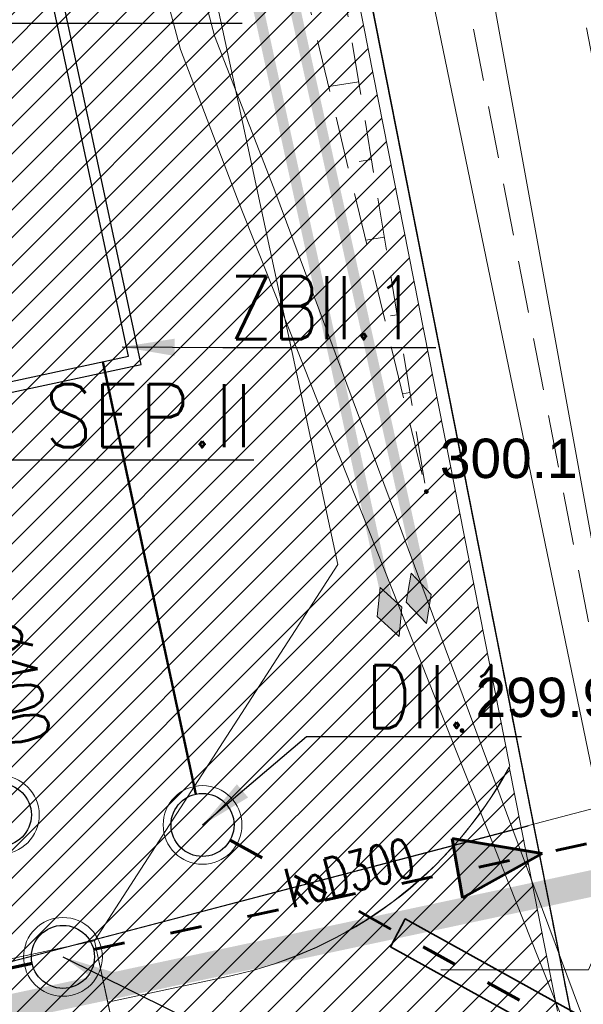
# Model space of a CAD drawing. Header units: metres. Extents: x 6567444 to 13135881, y 5574237 to 11149086.
# Tile 147 of 212: x 6567930 to 6567940, y 5574476 to 5574494. Entities that reach past the tile are written whole.
import ezdxf
from ezdxf import colors
from ezdxf.entities.mleader import LeaderData, LeaderLine
from ezdxf.enums import TextEntityAlignment as Align
from ezdxf.math import Vec2, Vec3

# ---------------------------------------------------------------- set-up
doc = ezdxf.new("R2010")
doc.units = ezdxf.units.M
for name, pattern in [('_MDCP$0$L_0_03', [1, 0.5, -0.5]), ('_MDCP$0$L_0_04', [1.5, 1, -0.5]), ('_PZT$0$Kropki przerywana 1', [250, 150, -100]), ('GE.I.6640.1.468.2024_MDCP_dodatkowe pomiary_12.03.2026$0$L_0_03', [1, 0.5, -0.5]), ('GE.I.6640.1.468.2024_MDCP_dodatkowe pomiary_12.03.2026$0$L_0_04', [1.5, 1, -0.5]), ('ISO03W100', [30, 12, -18]), ('KOR', [1.4, 0.7, -0.7])]:
    doc.linetypes.add(name, pattern=pattern)
for name, color, linetype, lineweight in [('_MDCP$0$EGB_DzialkaEwidencyjna', 7, 'Continuous', 18), ('_MDCP$0$EGB_Klasouzytek', 92, 'Continuous', 18), ('_MDCP$0$EGB_KonturUzytkuGruntowego', 92, 'Continuous', 18), ('_MDCP$0$GES_PrzewodElektroenergetyczny', 1, 'Continuous', 18), ('_MDCP$0$KR_ObiektKarto', 7, 'Continuous', 18), ('_MDCP$0$OT_Komunikacja', 7, 'Continuous', 18), ('_MDCP$0$OT_Skarpa', 7, 'Continuous', 18), ('_MDCP$0$OTRN', 7, 'Continuous', 13), ('_MDCP$0$Z_GRANICE SPRAWDZONE', 100, 'Continuous', 30), ('_MDCP$1$GES_PrzewodKanalizacyjny', 36, 'Continuous', 18), ('_Tt_DO_LIKWIDACJI', 7, 'Continuous', 20), ('_TT_KAN_D', 96, 'Continuous', 50), ('_TT_KAN_D_II etap', 116, 'Continuous', 50), ('_TT_KAN_D_OPIS_DN', 7, 'Continuous', 30), ('_TT_KAN_D_Opis_PKT_II', 7, 'Continuous', 30), ('_TT_KAN_D_PRZYLACZE_II', 114, 'KOR', 60), ('_TT_KAN_S_Opis_PKT_Siec_II', 7, 'Continuous', 30), ('_TT_KAN_S_PRZYLACZE_II etap', 30, 'ISO03W100', 60), ('_TT_KAN_S_ZEWN_II etap', 30, 'Continuous', 70), ('_TT_RO', 7, 'Continuous', 35), ('GE.I.6640.1.468.2024_MDCP_dodatkowe pomiary_12.03.2026$0$EGB_DzialkaEwidencyjna', 7, 'Continuous', 18), ('GE.I.6640.1.468.2024_MDCP_dodatkowe pomiary_12.03.2026$0$EGB_Klasouzytek', 92, 'Continuous', 18), ('GE.I.6640.1.468.2024_MDCP_dodatkowe pomiary_12.03.2026$0$EGB_KonturUzytkuGruntowego', 92, 'Continuous', 18), ('GE.I.6640.1.468.2024_MDCP_dodatkowe pomiary_12.03.2026$0$GES_PrzewodElektroenergetyczny', 1, 'Continuous', 18), ('GE.I.6640.1.468.2024_MDCP_dodatkowe pomiary_12.03.2026$0$GES_PrzewodKanalizacyjny', 36, 'Continuous', 18), ('GE.I.6640.1.468.2024_MDCP_dodatkowe pomiary_12.03.2026$0$KR_ObiektKarto', 7, 'Continuous', 18), ('GE.I.6640.1.468.2024_MDCP_dodatkowe pomiary_12.03.2026$0$OT_Komunikacja', 7, 'Continuous', 18), ('GE.I.6640.1.468.2024_MDCP_dodatkowe pomiary_12.03.2026$0$OT_Skarpa', 7, 'Continuous', 18), ('GE.I.6640.1.468.2024_MDCP_dodatkowe pomiary_12.03.2026$0$OTRN', 7, 'Continuous', 13), ('GE.I.6640.1.468.2024_MDCP_dodatkowe pomiary_12.03.2026$0$Z_GRANICE SPRAWDZONE', 100, 'Continuous', 30), ('PT-IE-001 PZT - instal. elektr XREFF$0$SEL_mufy_kablowe', 12, 'Continuous', 20), ('PT-IE-001 PZT - instal. elektr XREFF$0$SEL_sieci_kable_SN', 10, 'PT-IE-001 PZT - instal. elektr XREFF$0$SEL_SN', 50)]:
    doc.layers.add(name, color=color, linetype=linetype, lineweight=lineweight)
for name, color, linetype in [('_MDCP$0$OTRN_O', 7, 'Continuous'), ('FORMA - Arch 01 - PZT 1 Strefy', 7, 'Continuous'), ('GE.I.6640.1.468.2024_MDCP_dodatkowe pomiary_12.03.2026$0$OTRN_O', 7, 'Continuous'), ('PT-IE-001 PZT - instal. elektr XREFF$0$SEL_atrybut_bloku1', 7, 'Continuous'), ('PT-IE-001 PZT - instal. elektr XREFF$0$SEL_atrybut_bloku2', 9, 'Continuous')]:
    doc.layers.add(name, color=color, linetype=linetype)
doc.layers.add('GE.I.6640.1.468.2024_MDCP_dodatkowe pomiary_12.03.2026$0$SUPS', color=7, linetype='Continuous', lineweight=18, true_color=0x000000)
doc.layers.add('GE.I.6640.1.468.2024_MDCP_dodatkowe pomiary_12.03.2026$0$SUPS_O', color=7, linetype='Continuous', lineweight=0, true_color=0x000000)
doc.styles.add('_MDCP$0$BDOT', font='arial.ttf', dxfattribs={"width": 0.9})
doc.styles.add('_MDCP$0$STANDARD', font='simplex.shx')
doc.styles.add('GE.I.6640.1.468.2024_MDCP_dodatkowe pomiary_12.03.2026$0$BDOT', font='arial.ttf', dxfattribs={"width": 0.9})
doc.styles.add('GE.I.6640.1.468.2024_MDCP_dodatkowe pomiary_12.03.2026$0$GESUT', font='arial.ttf', dxfattribs={"width": 0.9})
doc.styles.add('GE.I.6640.1.468.2024_MDCP_dodatkowe pomiary_12.03.2026$0$STANDARD', font='simplex.shx')
doc.styles.add('PT-IE-001 PZT - instal. elektr XREFF$0$ARIAL', font='ARIALN.TTF', dxfattribs={"width": 0.8})
doc.styles.add('PT-IE-001 PZT - instal. elektr XREFF$0$ROMANS', font='ARIALN.TTF', dxfattribs={"width": 0.8})
doc.styles.add('pzt_11-06-2015 (2)$0$RomanS', font='romans.shx')
doc.styles.add('ROMANS', font='romans.shx', dxfattribs={"width": 0.9})
doc.styles.get("Standard").update_dxf_attribs({"font": 'arial.ttf'})
doc.linetypes.add('likwidacja1', pattern='A,0,-1,["X",ROMANS,S=0.6,R=0,X=-0.1,Y=-0.3],-1', length=2)
doc.linetypes.add('PT-IE-001 PZT - instal. elektr XREFF$0$SEL_SN', pattern='A,5,["SN",PT-IE-001 PZT - instal. elektr XREFF$0$ARIAL,S=1,R=0,X=1.8,Y=0.25],5', length=10)
doc.dimstyles.new('ISO-25', dxfattribs={"dimtxt": 2.5, "dimasz": 2.5, "dimexe": 1.25, "dimexo": 0.625, "dimtad": 1, "dimtxsty": 'Standard', "dimcen": 2.5, "dimadec": 0, "dimazin": 0, "dimtfac": 1, "dimtmove": 0, "dimatfit": 3, "dimfxl": 1, "dimarcsym": 0})
pattern_1 = [(45, (0, 0), (-0.265165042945, 0.265165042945), [])]

# ---------------------------------------------------------------- blocks, each defined once
blk = doc.blocks.new('_MDCP$0$OTRN')
at = {"layer": '_MDCP$0$OTRN', "color": 0, "const_width": 0.09}
blk.add_lwpolyline([(-0.045, 0, 1), (0.045, 0, 1)], format="xyb", close=True, dxfattribs=at)
at = {"layer": '_MDCP$0$OTRN_O', "color": 0, "style": '_MDCP$0$BDOT'}
blk.add_attdef('RZEDNA', (0.514, 0.515), '', height=1.5, dxfattribs=at)
blk = doc.blocks.new('_MDCP')
at = {"layer": '_MDCP$0$EGB_DzialkaEwidencyjna', "linetype": 'CONTINUOUS', "lineweight": 18}
for p, q in [((6567870.09, 5574563.29), (6567937.22, 5574576.21)), ((6567937.22, 5574576.21), (6567953.2, 5574485.85)), ((6567921.55, 5574569.11), (6567849.51, 5574552.26)), ((6567849.51, 5574552.26), (6567921.55, 5574569.11)), ((6567946.41, 5574443.1), (6567921.55, 5574569.11)), ((6567921.55, 5574569.11), (6567946.41, 5574443.1)), ((6567848.19, 5574557.83), (6567870.09, 5574563.29)), ((6567849.51, 5574552.26), (6567848.19, 5574557.83)), ((6567830.11, 5574547.72), (6567849.51, 5574552.26)), ((6567829, 5574518.49), (6567830.11, 5574547.72)), ((6567851.37, 5574441.53), (6567829, 5574518.49)), ((6567953.2, 5574485.85), (6567954.34, 5574479.4)), ((6567954.34, 5574479.4), (6567964.63, 5574421.22)), ((6567945.87, 5574426.93), (6567946.41, 5574443.1)), ((6567946.41, 5574443.1), (6567945.87, 5574426.93)), ((6567857.95, 5574413.39), (6567851.37, 5574441.53)), ((6567941.78, 5574411.28), (6567945.87, 5574426.93)), ((6567945.87, 5574426.93), (6567941.78, 5574411.28)), ((6567964.63, 5574421.22), (6567961.98, 5574385.01)), ((6567864.17, 5574367.81), (6567857.95, 5574413.39)), ((6567926.87, 5574389.48), (6567941.78, 5574411.28)), ((6567941.78, 5574411.28), (6567926.87, 5574389.48)), ((6567903.73, 5574376.76), (6567926.87, 5574389.48)), ((6567926.87, 5574389.48), (6567903.73, 5574376.76)), ((6567961.98, 5574385.01), (6567940.38, 5574379.35)), ((6567940.38, 5574379.35), (6567927.03, 5574350.99)), ((6567864.17, 5574367.81), (6567903.73, 5574376.76)), ((6567903.73, 5574376.76), (6567864.17, 5574367.81)), ((6567869.98, 5574345.11), (6567864.17, 5574367.81)), ((6567921.32, 5574359.06), (6567869.98, 5574345.11)), ((6567923.464, 5574348.631), (6567921.32, 5574359.06)), ((6567927.03, 5574350.99), (6567923.464, 5574348.631))]:
    blk.add_line(p, q, dxfattribs=at)
at = {"layer": '_MDCP$0$EGB_Klasouzytek', "lineweight": 18}
blk.add_lwpolyline([(6567922.989, 5574350.942), (6567921.32, 5574359.06), (6567869.98, 5574345.11), (6567864.17, 5574367.81), (6567903.73, 5574376.76), (6567926.87, 5574389.48), (6567941.78, 5574411.28), (6567945.87, 5574426.93), (6567946.41, 5574443.1), (6567921.55, 5574569.11), (6567849.51, 5574552.26), (6567848.19, 5574557.83), (6567870.09, 5574563.29), (6567937.22, 5574576.21)], dxfattribs=at)
blk.add_lwpolyline([(6567903.73, 5574376.76), (6567864.17, 5574367.81), (6567857.95, 5574413.39), (6567851.37, 5574441.53), (6567829, 5574518.49), (6567830.11, 5574547.72), (6567849.51, 5574552.26), (6567921.55, 5574569.11), (6567946.41, 5574443.1), (6567945.87, 5574426.93), (6567941.78, 5574411.28), (6567926.87, 5574389.48)], close=True, dxfattribs=at)
at = {"layer": '_MDCP$0$EGB_KonturUzytkuGruntowego', "linetype": '_MDCP$0$L_0_03', "lineweight": 18}
blk.add_lwpolyline([(6567922.989, 5574350.942), (6567921.32, 5574359.06), (6567869.98, 5574345.11), (6567864.17, 5574367.81), (6567903.73, 5574376.76), (6567926.87, 5574389.48), (6567941.78, 5574411.28), (6567945.87, 5574426.93), (6567946.41, 5574443.1), (6567921.55, 5574569.11), (6567849.51, 5574552.26), (6567848.19, 5574557.83), (6567870.09, 5574563.29), (6567937.22, 5574576.21), (6567953.2, 5574485.85)], dxfattribs=at)
at = {"layer": '_MDCP$0$EGB_KonturUzytkuGruntowego', "linetype": '_MDCP$0$L_0_03', "lineweight": 18, "flags": 128}
blk.add_lwpolyline([(6567864.17, 5574367.81), (6567862.49, 5574380.1), (6567857.95, 5574413.39), (6567851.37, 5574441.53), (6567829, 5574518.49), (6567830.11, 5574547.72), (6567849.51, 5574552.26), (6567921.55, 5574569.11), (6567946.41, 5574443.1), (6567945.87, 5574426.93), (6567941.78, 5574411.28), (6567926.87, 5574389.48), (6567903.73, 5574376.76)], close=True, dxfattribs=at)
at = {"layer": '_MDCP$0$GES_PrzewodElektroenergetyczny', "color": 1, "linetype": 'Continuous', "lineweight": 18, "flags": 128}
for points in [[(6567883.78, 5574572.13), (6567883.06, 5574571.89), (6567883.089, 5574571.096), (6567884.11, 5574564.42), (6567888.04, 5574560.5), (6567890.767, 5574559.456), (6567896.42, 5574557.98), (6567908.753, 5574555.437), (6567914.23, 5574556.17), (6567916.28, 5574556.19), (6567918.025, 5574554.589), (6567919.263, 5574551.867), (6567920.386, 5574546.54), (6567921.773, 5574539.679), (6567927.49, 5574515.89), (6567933.26, 5574494), (6567934.39, 5574491.1), (6567940.21, 5574475.47), (6567941.561, 5574472.315), (6567942.934, 5574466.809), (6567944.53, 5574458.29), (6567944.75, 5574448.65)], [(6567881.27, 5574571.67), (6567882.28, 5574571.64), (6567882.897, 5574571.016), (6567883.96, 5574563.89), (6567887.85, 5574560.03), (6567890.56, 5574558.93), (6567896.58, 5574557.27), (6567908.9, 5574554.84), (6567914.26, 5574555.68), (6567915.825, 5574555.606), (6567917.809, 5574554.257), (6567918.847, 5574551.778), (6567919.908, 5574546.358), (6567921.275, 5574539.396), (6567926.778, 5574515.559), (6567932.61, 5574493.74), (6567933.7, 5574490.89), (6567939.84, 5574475.39), (6567941.22, 5574472.16), (6567942.59, 5574466.75), (6567944.04, 5574458.24), (6567944.134, 5574448.809)], [(6567865.43, 5574365.71), (6567866.05, 5574365.89), (6567896.56, 5574374.5), (6567904.27, 5574376.45), (6567911.08, 5574378.87), (6567917.57, 5574382.21), (6567923.68, 5574386.39), (6567927.96, 5574390.03), (6567932.71, 5574394.95), (6567937.44, 5574401.32), (6567941.37, 5574408.93), (6567944.03, 5574416.87), (6567946.43, 5574428.12), (6567947.07, 5574438.02), (6567946.76, 5574445.07), (6567943.54, 5574465.05), (6567937.11, 5574496.16), (6567934.67, 5574502.03), (6567928.51, 5574535.24), (6567922.19, 5574569.25)], [(6567940.21, 5574475.47), (6567934.39, 5574491.1), (6567933.26, 5574494), (6567927.49, 5574515.89), (6567921.773, 5574539.679), (6567920.386, 5574546.54)], [(6567919.908, 5574546.358), (6567921.275, 5574539.396), (6567926.778, 5574515.559), (6567932.61, 5574493.74), (6567933.7, 5574490.89), (6567939.84, 5574475.39)]]:
    blk.add_lwpolyline(points, dxfattribs=at)
at = {"layer": '_MDCP$0$KR_ObiektKarto', "linetype": 'Continuous', "lineweight": 18, "flags": 128}
for points in [[(6567936.005, 5574493.127), (6567935.434, 5574493.033)], [(6567936.249, 5574491.647), (6567936.017, 5574491.609)], [(6567936.492, 5574490.167), (6567936.138, 5574490.109)], [(6567936.736, 5574488.687), (6567936.613, 5574488.667)], [(6567936.979, 5574487.207), (6567936.841, 5574487.184)], [(6567937.223, 5574485.727), (6567937.208, 5574485.724)]]:
    blk.add_lwpolyline(points, dxfattribs=at)
at = {"layer": '_MDCP$0$OT_Komunikacja', "color": 7, "linetype": '_MDCP$0$L_0_04', "lineweight": 18, "flags": 128}
blk.add_lwpolyline([(6567919.7, 5574578.59), (6567920.76, 5574578.35), (6567921.77, 5574577.92), (6567922.83, 5574577.12), (6567923.8, 5574575.84), (6567924.51, 5574574.05), (6567925.03, 5574571.71), (6567925.42, 5574570.12), (6567926.172, 5574565.569), (6567928.182, 5574555.336), (6567929.81, 5574547.284), (6567935.279, 5574519.986), (6567935.957, 5574516.391), (6567939.3, 5574499.444), (6567941.361, 5574488.965), (6567942.778, 5574481.353), (6567941.559, 5574476.747), (6567935.05, 5574510.337), (6567926.066, 5574555.647), (6567923.648, 5574568.154), (6567923.33, 5574569.78), (6567923.13, 5574570.56), (6567922.7, 5574571.28), (6567922.48, 5574571.32), (6567907.73, 5574567.88), (6567907.32, 5574570.28), (6567908.58, 5574572.61), (6567905.5, 5574574.28), (6567905.13, 5574574.52), (6567904.95, 5574574.89), (6567905.03, 5574575.37), (6567905.44, 5574575.72), (6567918.52, 5574578.59)], close=True, dxfattribs=at)
at = {"layer": '_MDCP$0$OT_Skarpa', "color": 7, "linetype": '_MDCP$0$L_0_04', "lineweight": 18, "flags": 128}
blk.add_lwpolyline([(6567884.01, 5574512.09), (6567876.86, 5574547.94), (6567876.26, 5574547.82), (6567875.76, 5574549.86), (6567876.05, 5574552.23), (6567876.57, 5574555.45), (6567878.39, 5574559.18), (6567897.71, 5574564.07), (6567907.99, 5574566.63), (6567917.65, 5574568.74), (6567919.76, 5574567.97), (6567921.57, 5574566.16), (6567922.3, 5574563.38), (6567924.42, 5574554.5), (6567927.48, 5574539.93), (6567930.14, 5574525.19), (6567933.11, 5574509.36), (6567935.59, 5574495.65), (6567937.29, 5574485.32), (6567934.85, 5574495.46), (6567931.87, 5574510.28), (6567928.6, 5574524.67), (6567925.41, 5574540.18), (6567922.33, 5574553.8), (6567920.26, 5574561.93), (6567918.72, 5574564.81), (6567916.89, 5574565.72), (6567903.79, 5574562.41), (6567889, 5574558.66), (6567880.87, 5574556.37), (6567881, 5574553.22), (6567881.08, 5574550.51), (6567883.71, 5574545.25), (6567886.81, 5574530.54), (6567887.46, 5574525.34), (6567888.95, 5574514.16)], close=True, dxfattribs=at)
at = {"layer": '_MDCP$0$Z_GRANICE SPRAWDZONE', "linetype": 'ByBlock', "flags": 128}
blk.add_lwpolyline([(6567830.11, 5574547.72), (6567849.531, 5574552.262), (6567921.55, 5574569.11), (6567946.41, 5574443.1), (6567945.87, 5574426.93), (6567941.769, 5574411.258), (6567926.87, 5574389.48), (6567903.73, 5574376.76), (6567864.17, 5574367.81), (6567857.95, 5574413.39), (6567851.37, 5574441.53), (6567829, 5574518.49), (6567830.11, 5574547.72)], dxfattribs=at)
at = {"layer": '_MDCP$1$GES_PrzewodKanalizacyjny', "color": 36, "linetype": 'Continuous', "lineweight": 18, "flags": 128}
blk.add_lwpolyline([(6567928.66, 5574549.141), (6567941.45, 5574478.87)], dxfattribs=at)
at = {"layer": '_MDCP$1$GES_PrzewodKanalizacyjny', "color": 36, "linetype": 'Continuous', "lineweight": 18}
blk.add_lwpolyline([(6567905.614, 5574471.424), (6567906.868, 5574471.745), (6567908.127, 5574472.016), (6567908.166, 5574472.009), (6567917.636, 5574473.284), (6567943.225, 5574480.006), (6567953.238, 5574483.096), (6567960.926, 5574484.615)], dxfattribs=at)
at = {"layer": '_MDCP$0$OTRN', "color": 14, "xscale": 0.5, "yscale": 0.5, "zscale": 0.5}
for p, values in [((6567937.294, 5574485.321, 300.057), {'RZEDNA': '300.1'}), ((6567937.973, 5574480.77, 299.947), {'RZEDNA': '299.9'})]:
    blk.add_blockref('_MDCP$0$OTRN', p, dxfattribs=at).add_auto_attribs(values)
at = {"layer": '_MDCP$1$GES_PrzewodKanalizacyjny', "color": 36, "lineweight": 15, "style": '_MDCP$0$STANDARD', "width": 0.66}
blk.add_text('koD300', height=0.75, rotation=-345.3, dxfattribs=at).set_placement((6567935.831, 5574478.064), align=Align.MIDDLE_CENTER)
blk = doc.blocks.new('GE.I.6640.1.468.2024_MDCP_dodatkowe pomiary_12.03.2026$0$OTRN')
at = {"layer": 'GE.I.6640.1.468.2024_MDCP_dodatkowe pomiary_12.03.2026$0$OTRN', "color": 0, "const_width": 0.09}
blk.add_lwpolyline([(-0.045, 0, 1), (0.045, 0, 1)], format="xyb", close=True, dxfattribs=at)
at = {"layer": 'GE.I.6640.1.468.2024_MDCP_dodatkowe pomiary_12.03.2026$0$OTRN_O', "color": 0, "style": 'GE.I.6640.1.468.2024_MDCP_dodatkowe pomiary_12.03.2026$0$BDOT'}
blk.add_attdef('RZEDNA', (0.514, 0.515), '', height=1.5, dxfattribs=at)
blk = doc.blocks.new('GE.I.6640.1.468.2024_MDCP_dodatkowe pomiary_12.03.2026$0$SUPS_a')
at = {"layer": 'GE.I.6640.1.468.2024_MDCP_dodatkowe pomiary_12.03.2026$0$SUPS', "color": 0, "const_width": 0.09, "flags": 128}
blk.add_lwpolyline([(-0.045, 0, 1), (0.045, 0, 1)], format="xyb", close=True, dxfattribs=at)
at = {"layer": 'GE.I.6640.1.468.2024_MDCP_dodatkowe pomiary_12.03.2026$0$SUPS_O', "color": 0, "style": 'GE.I.6640.1.468.2024_MDCP_dodatkowe pomiary_12.03.2026$0$GESUT', "width": 0.9}
blk.add_attdef('RZG', text='', height=1.5, dxfattribs=at).set_placement((1.372, -0.684), align=Align.MIDDLE_LEFT)
blk.add_attdef('RZD', text='', height=1.5, dxfattribs=at).set_placement((1.371, -2.042), align=Align.TOP_LEFT)
blk = doc.blocks.new('GE.I.6640.1.468.2024_MDCP_dodatkowe pomiary_12.03.2026')
at = {"layer": 'GE.I.6640.1.468.2024_MDCP_dodatkowe pomiary_12.03.2026$0$EGB_DzialkaEwidencyjna', "linetype": 'CONTINUOUS', "lineweight": 18}
for p, q in [((6567870.09, 5574563.29), (6567937.22, 5574576.21)), ((6567937.22, 5574576.21), (6567953.2, 5574485.85)), ((6567921.55, 5574569.11), (6567849.51, 5574552.26)), ((6567849.51, 5574552.26), (6567921.55, 5574569.11)), ((6567946.41, 5574443.1), (6567921.55, 5574569.11)), ((6567921.55, 5574569.11), (6567946.41, 5574443.1)), ((6567848.19, 5574557.83), (6567870.09, 5574563.29)), ((6567849.51, 5574552.26), (6567848.19, 5574557.83)), ((6567830.11, 5574547.72), (6567849.51, 5574552.26)), ((6567829, 5574518.49), (6567830.11, 5574547.72)), ((6567851.37, 5574441.53), (6567829, 5574518.49)), ((6567953.2, 5574485.85), (6567954.34, 5574479.4)), ((6567954.34, 5574479.4), (6567964.63, 5574421.22)), ((6567945.87, 5574426.93), (6567946.41, 5574443.1)), ((6567946.41, 5574443.1), (6567945.87, 5574426.93)), ((6567857.95, 5574413.39), (6567851.37, 5574441.53)), ((6567941.78, 5574411.28), (6567945.87, 5574426.93)), ((6567945.87, 5574426.93), (6567941.78, 5574411.28)), ((6567964.63, 5574421.22), (6567961.98, 5574385.01)), ((6567864.17, 5574367.81), (6567857.95, 5574413.39)), ((6567926.87, 5574389.48), (6567941.78, 5574411.28)), ((6567941.78, 5574411.28), (6567926.87, 5574389.48)), ((6567903.73, 5574376.76), (6567926.87, 5574389.48)), ((6567926.87, 5574389.48), (6567903.73, 5574376.76)), ((6567961.98, 5574385.01), (6567940.38, 5574379.35)), ((6567940.38, 5574379.35), (6567927.03, 5574350.99)), ((6567864.17, 5574367.81), (6567903.73, 5574376.76)), ((6567903.73, 5574376.76), (6567864.17, 5574367.81)), ((6567869.98, 5574345.11), (6567864.17, 5574367.81)), ((6567921.32, 5574359.06), (6567869.98, 5574345.11)), ((6567923.464, 5574348.631), (6567921.32, 5574359.06)), ((6567927.03, 5574350.99), (6567923.464, 5574348.631))]:
    blk.add_line(p, q, dxfattribs=at)
at = {"layer": 'GE.I.6640.1.468.2024_MDCP_dodatkowe pomiary_12.03.2026$0$EGB_Klasouzytek', "lineweight": 18}
blk.add_lwpolyline([(6567922.989, 5574350.942), (6567921.32, 5574359.06), (6567869.98, 5574345.11), (6567864.17, 5574367.81), (6567903.73, 5574376.76), (6567926.87, 5574389.48), (6567941.78, 5574411.28), (6567945.87, 5574426.93), (6567946.41, 5574443.1), (6567921.55, 5574569.11), (6567849.51, 5574552.26), (6567848.19, 5574557.83), (6567870.09, 5574563.29), (6567937.22, 5574576.21)], dxfattribs=at)
blk.add_lwpolyline([(6567903.73, 5574376.76), (6567864.17, 5574367.81), (6567857.95, 5574413.39), (6567851.37, 5574441.53), (6567829, 5574518.49), (6567830.11, 5574547.72), (6567849.51, 5574552.26), (6567921.55, 5574569.11), (6567946.41, 5574443.1), (6567945.87, 5574426.93), (6567941.78, 5574411.28), (6567926.87, 5574389.48)], close=True, dxfattribs=at)
at = {"layer": 'GE.I.6640.1.468.2024_MDCP_dodatkowe pomiary_12.03.2026$0$EGB_KonturUzytkuGruntowego', "linetype": 'GE.I.6640.1.468.2024_MDCP_dodatkowe pomiary_12.03.2026$0$L_0_03', "lineweight": 18}
blk.add_lwpolyline([(6567922.989, 5574350.942), (6567921.32, 5574359.06), (6567869.98, 5574345.11), (6567864.17, 5574367.81), (6567903.73, 5574376.76), (6567926.87, 5574389.48), (6567941.78, 5574411.28), (6567945.87, 5574426.93), (6567946.41, 5574443.1), (6567921.55, 5574569.11), (6567849.51, 5574552.26), (6567848.19, 5574557.83), (6567870.09, 5574563.29), (6567937.22, 5574576.21), (6567953.2, 5574485.85)], dxfattribs=at)
at = {"layer": 'GE.I.6640.1.468.2024_MDCP_dodatkowe pomiary_12.03.2026$0$EGB_KonturUzytkuGruntowego', "linetype": 'GE.I.6640.1.468.2024_MDCP_dodatkowe pomiary_12.03.2026$0$L_0_03', "lineweight": 18, "flags": 128}
blk.add_lwpolyline([(6567864.17, 5574367.81), (6567862.49, 5574380.1), (6567857.95, 5574413.39), (6567851.37, 5574441.53), (6567829, 5574518.49), (6567830.11, 5574547.72), (6567849.51, 5574552.26), (6567921.55, 5574569.11), (6567946.41, 5574443.1), (6567945.87, 5574426.93), (6567941.78, 5574411.28), (6567926.87, 5574389.48), (6567903.73, 5574376.76)], close=True, dxfattribs=at)
at = {"layer": 'GE.I.6640.1.468.2024_MDCP_dodatkowe pomiary_12.03.2026$0$GES_PrzewodElektroenergetyczny', "color": 1, "linetype": 'Continuous', "lineweight": 18, "flags": 128}
for points in [[(6567883.78, 5574572.13), (6567883.06, 5574571.89), (6567883.089, 5574571.096), (6567884.11, 5574564.42), (6567888.04, 5574560.5), (6567890.767, 5574559.456), (6567896.42, 5574557.98), (6567908.753, 5574555.437), (6567914.23, 5574556.17), (6567916.28, 5574556.19), (6567918.025, 5574554.589), (6567919.263, 5574551.867), (6567920.386, 5574546.54), (6567921.773, 5574539.679), (6567927.49, 5574515.89), (6567933.26, 5574494), (6567934.39, 5574491.1), (6567940.21, 5574475.47), (6567941.561, 5574472.315), (6567942.934, 5574466.809), (6567944.53, 5574458.29), (6567944.75, 5574448.65)], [(6567881.27, 5574571.67), (6567882.28, 5574571.64), (6567882.897, 5574571.016), (6567883.96, 5574563.89), (6567887.85, 5574560.03), (6567890.56, 5574558.93), (6567896.58, 5574557.27), (6567908.9, 5574554.84), (6567914.26, 5574555.68), (6567915.825, 5574555.606), (6567917.809, 5574554.257), (6567918.847, 5574551.778), (6567919.908, 5574546.358), (6567921.275, 5574539.396), (6567926.778, 5574515.559), (6567932.61, 5574493.74), (6567933.7, 5574490.89), (6567939.84, 5574475.39), (6567941.22, 5574472.16), (6567942.59, 5574466.75), (6567944.04, 5574458.24), (6567944.134, 5574448.809)], [(6567865.43, 5574365.71), (6567866.05, 5574365.89), (6567896.56, 5574374.5), (6567904.27, 5574376.45), (6567911.08, 5574378.87), (6567917.57, 5574382.21), (6567923.68, 5574386.39), (6567927.96, 5574390.03), (6567932.71, 5574394.95), (6567937.44, 5574401.32), (6567941.37, 5574408.93), (6567944.03, 5574416.87), (6567946.43, 5574428.12), (6567947.07, 5574438.02), (6567946.76, 5574445.07), (6567943.54, 5574465.05), (6567937.11, 5574496.16), (6567934.67, 5574502.03), (6567928.51, 5574535.24), (6567922.19, 5574569.25)], [(6567940.21, 5574475.47), (6567934.39, 5574491.1), (6567933.26, 5574494), (6567927.49, 5574515.89), (6567921.773, 5574539.679), (6567920.386, 5574546.54)], [(6567919.908, 5574546.358), (6567921.275, 5574539.396), (6567926.778, 5574515.559), (6567932.61, 5574493.74), (6567933.7, 5574490.89), (6567939.84, 5574475.39)]]:
    blk.add_lwpolyline(points, dxfattribs=at)
at = {"layer": 'GE.I.6640.1.468.2024_MDCP_dodatkowe pomiary_12.03.2026$0$GES_PrzewodKanalizacyjny', "color": 36, "linetype": 'Continuous', "lineweight": 18, "flags": 128}
blk.add_lwpolyline([(6567928.66, 5574549.141), (6567941.45, 5574478.87)], dxfattribs=at)
at = {"layer": 'GE.I.6640.1.468.2024_MDCP_dodatkowe pomiary_12.03.2026$0$GES_PrzewodKanalizacyjny', "color": 36, "linetype": 'Continuous', "lineweight": 18}
blk.add_lwpolyline([(6567905.614, 5574471.424), (6567906.868, 5574471.745), (6567908.127, 5574472.016), (6567908.166, 5574472.009), (6567917.636, 5574473.284), (6567943.225, 5574480.006), (6567953.238, 5574483.096), (6567960.926, 5574484.615)], dxfattribs=at)
at = {"layer": 'GE.I.6640.1.468.2024_MDCP_dodatkowe pomiary_12.03.2026$0$KR_ObiektKarto', "linetype": 'Continuous', "lineweight": 18, "flags": 128}
for points in [[(6567936.005, 5574493.127), (6567935.434, 5574493.033)], [(6567936.249, 5574491.647), (6567936.017, 5574491.609)], [(6567936.492, 5574490.167), (6567936.138, 5574490.109)], [(6567936.736, 5574488.687), (6567936.613, 5574488.667)], [(6567936.979, 5574487.207), (6567936.841, 5574487.184)], [(6567937.223, 5574485.727), (6567937.208, 5574485.724)]]:
    blk.add_lwpolyline(points, dxfattribs=at)
at = {"layer": 'GE.I.6640.1.468.2024_MDCP_dodatkowe pomiary_12.03.2026$0$OT_Komunikacja', "color": 7, "linetype": 'GE.I.6640.1.468.2024_MDCP_dodatkowe pomiary_12.03.2026$0$L_0_04', "lineweight": 18, "flags": 128}
blk.add_lwpolyline([(6567919.7, 5574578.59), (6567920.76, 5574578.35), (6567921.77, 5574577.92), (6567922.83, 5574577.12), (6567923.8, 5574575.84), (6567924.51, 5574574.05), (6567925.03, 5574571.71), (6567925.42, 5574570.12), (6567926.172, 5574565.569), (6567928.182, 5574555.336), (6567929.81, 5574547.284), (6567935.279, 5574519.986), (6567935.957, 5574516.391), (6567939.3, 5574499.444), (6567941.361, 5574488.965), (6567942.778, 5574481.353), (6567941.559, 5574476.747), (6567935.05, 5574510.337), (6567926.066, 5574555.647), (6567923.648, 5574568.154), (6567923.33, 5574569.78), (6567923.13, 5574570.56), (6567922.7, 5574571.28), (6567922.48, 5574571.32), (6567907.73, 5574567.88), (6567907.32, 5574570.28), (6567908.58, 5574572.61), (6567905.5, 5574574.28), (6567905.13, 5574574.52), (6567904.95, 5574574.89), (6567905.03, 5574575.37), (6567905.44, 5574575.72), (6567918.52, 5574578.59)], close=True, dxfattribs=at)
at = {"layer": 'GE.I.6640.1.468.2024_MDCP_dodatkowe pomiary_12.03.2026$0$OT_Skarpa', "color": 7, "linetype": 'GE.I.6640.1.468.2024_MDCP_dodatkowe pomiary_12.03.2026$0$L_0_04', "lineweight": 18, "flags": 128}
blk.add_lwpolyline([(6567884.01, 5574512.09), (6567876.86, 5574547.94), (6567876.26, 5574547.82), (6567875.76, 5574549.86), (6567876.05, 5574552.23), (6567876.57, 5574555.45), (6567878.39, 5574559.18), (6567897.71, 5574564.07), (6567907.99, 5574566.63), (6567917.65, 5574568.74), (6567919.76, 5574567.97), (6567921.57, 5574566.16), (6567922.3, 5574563.38), (6567924.42, 5574554.5), (6567927.48, 5574539.93), (6567930.14, 5574525.19), (6567933.11, 5574509.36), (6567935.59, 5574495.65), (6567937.29, 5574485.32), (6567934.85, 5574495.46), (6567931.87, 5574510.28), (6567928.6, 5574524.67), (6567925.41, 5574540.18), (6567922.33, 5574553.8), (6567920.26, 5574561.93), (6567918.72, 5574564.81), (6567916.89, 5574565.72), (6567903.79, 5574562.41), (6567889, 5574558.66), (6567880.87, 5574556.37), (6567881, 5574553.22), (6567881.08, 5574550.51), (6567883.71, 5574545.25), (6567886.81, 5574530.54), (6567887.46, 5574525.34), (6567888.95, 5574514.16)], close=True, dxfattribs=at)
at = {"layer": 'GE.I.6640.1.468.2024_MDCP_dodatkowe pomiary_12.03.2026$0$SUPS', "color": 36, "linetype": 'Continuous', "true_color": 0x803300}
blk.add_lwpolyline([(6567941.536, 5574478.898), (6567940.379, 5574476.213), (6567937.572, 5574476.213)], dxfattribs=at)
at = {"layer": 'GE.I.6640.1.468.2024_MDCP_dodatkowe pomiary_12.03.2026$0$Z_GRANICE SPRAWDZONE', "linetype": 'ByBlock', "flags": 128}
blk.add_lwpolyline([(6567830.11, 5574547.72), (6567849.531, 5574552.262), (6567921.55, 5574569.11), (6567946.41, 5574443.1), (6567945.87, 5574426.93), (6567941.769, 5574411.258), (6567926.87, 5574389.48), (6567903.73, 5574376.76), (6567864.17, 5574367.81), (6567857.95, 5574413.39), (6567851.37, 5574441.53), (6567829, 5574518.49), (6567830.11, 5574547.72)], dxfattribs=at)
at = {"layer": 'GE.I.6640.1.468.2024_MDCP_dodatkowe pomiary_12.03.2026$0$OTRN', "color": 14, "xscale": 0.5, "yscale": 0.5, "zscale": 0.5}
for p, values in [((6567937.294, 5574485.321, 300.057), {'RZEDNA': '300.1'}), ((6567937.973, 5574480.77, 299.947), {'RZEDNA': '299.9'})]:
    blk.add_blockref('GE.I.6640.1.468.2024_MDCP_dodatkowe pomiary_12.03.2026$0$OTRN', p, dxfattribs=at).add_auto_attribs(values)
at = {"layer": 'GE.I.6640.1.468.2024_MDCP_dodatkowe pomiary_12.03.2026$0$SUPS', "color": 36, "true_color": 0x803300, "xscale": 0.5, "yscale": 0.5, "zscale": 0.5}
blk.add_blockref('GE.I.6640.1.468.2024_MDCP_dodatkowe pomiary_12.03.2026$0$SUPS_a', (6567941.536, 5574478.898, 299.92), dxfattribs=at).add_auto_attribs({'RZG': '299.92', 'RZD': '296.92'})
at = {"layer": 'GE.I.6640.1.468.2024_MDCP_dodatkowe pomiary_12.03.2026$0$GES_PrzewodKanalizacyjny', "color": 36, "lineweight": 15, "style": 'GE.I.6640.1.468.2024_MDCP_dodatkowe pomiary_12.03.2026$0$STANDARD', "width": 0.66}
blk.add_text('koD300', height=0.75, rotation=-345.3, dxfattribs=at).set_placement((6567935.831, 5574478.064), align=Align.MIDDLE_CENTER)
blk = doc.blocks.new('PT-IE-001 PZT - instal. elektr XREFF$0$mufa_kablowa')
blk.add_hatch(color=256).paths.add_polyline_path([(0, -0.25), (0.5, 0), (0, 0.25), (-0.5, 0)])
for p, q in [((-0.5, 0), (0, 0.25)), ((0, 0.25), (0.5, 0)), ((0, -0.25), (-0.5, 0)), ((0.5, 0), (0, -0.25))]:
    blk.add_line(p, q)
at = {"layer": 'PT-IE-001 PZT - instal. elektr XREFF$0$SEL_atrybut_bloku1', "style": 'PT-IE-001 PZT - instal. elektr XREFF$0$ROMANS', "width": 0.6, "flags": 8}
blk.add_attdef('TYP', text='', height=1, dxfattribs=at).set_placement((0, 0.35), align=Align.CENTER)
at = {"layer": 'PT-IE-001 PZT - instal. elektr XREFF$0$SEL_atrybut_bloku2', "style": 'PT-IE-001 PZT - instal. elektr XREFF$0$ROMANS', "width": 0.6, "flags": 8}
for tag, p in [('OPIS1', (0, -1.1)), ('OPIS2', (0, -1.95))]:
    blk.add_attdef(tag, text='', height=0.75, dxfattribs=at).set_placement(p, align=Align.CENTER)
blk = doc.blocks.new('PT-IE-001 PZT - instal. elektr XREFF')
at = {"layer": 'PT-IE-001 PZT - instal. elektr XREFF$0$SEL_sieci_kable_SN'}
blk.add_lwpolyline([(6567892.848, 5574558.913, 0.2, 0.2, 0), (6567917.757, 5574564.266, 0.2, 0.2, 0), (6567918.796, 5574563.396, 0.2, 0.2, 0), (6567927.137, 5574523.953, 0.2, 0.2, 0), (6567928.432, 5574523.32, 0.2, 0.2, 0), (6567937.238, 5574483.451, 0.2, 0.2, 0)], format="xyseb", dxfattribs=at)
at = {"layer": 'PT-IE-001 PZT - instal. elektr XREFF$0$SEL_sieci_kable_SN', "elevation": 0.2}
blk.add_lwpolyline([(6567892.694, 5574558.342, 0.2, 0.2, 0), (6567917.435, 5574563.693, 0.2, 0.2, 0), (6567918.33, 5574563.038, 0.2, 0.2, 0), (6567926.69, 5574523.445, 0.2, 0.2, 0), (6567927.937, 5574522.825, 0.2, 0.2, 0), (6567936.593, 5574483.03, 0.2, 0.2, 0)], format="xyseb", dxfattribs=at)
at = {"layer": 'PT-IE-001 PZT - instal. elektr XREFF$0$SEL_mufy_kablowe'}
for p, rotation in [((6567937.149, 5574483.287, 0.2), 287.1027289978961), ((6567936.593, 5574483.03, 0.2), 291.0375110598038)]:
    blk.add_blockref('PT-IE-001 PZT - instal. elektr XREFF$0$mufa_kablowa', p, dxfattribs=dict(at, rotation=rotation))

msp = doc.modelspace()

# ---------------------------------------------------------------- block references
at = {"layer": 'Defpoints'}
msp.add_blockref('GE.I.6640.1.468.2024_MDCP_dodatkowe pomiary_12.03.2026', (0, 0), dxfattribs=at)

# ---------------------------------------------------------------- next in the draw order: block references
msp.add_blockref('_MDCP', (0, 0))

# ---------------------------------------------------------------- next in the draw order: hatches: boundary and pattern name
at = {"layer": '_TT_KAN_S_PRZYLACZE_II etap'}
msp.add_hatch(color=256, dxfattribs=at).paths.add_polyline_path([(6567937.783, 5574478.711), (6567937.981, 5574477.581), (6567939.498, 5574478.43)])

# ---------------------------------------------------------------- next in the draw order: linework, layer by layer
at = {"layer": '_Tt_DO_LIKWIDACJI', "linetype": 'likwidacja1', "lineweight": 20}
msp.add_lwpolyline([(6567905.614, 5574471.424), (6567908.127, 5574472.016), (6567917.636, 5574473.284), (6567939.233, 5574478.951)], dxfattribs=at)
at = {"layer": '_TT_KAN_D', "lineweight": 30}
msp.add_lwpolyline([(6567925.996, 5574486.482), (6567931.862, 5574487.743), (6567925.124, 5574519.091), (6567919.258, 5574517.831)], close=True, dxfattribs=at)
msp.add_lwpolyline([(6567926.149, 5574486.72), (6567931.624, 5574487.897), (6567924.971, 5574518.854), (6567919.496, 5574517.677), (6567926.149, 5574486.72)], dxfattribs=at)
at = {"layer": '_TT_KAN_D_II etap'}
msp.add_lwpolyline([(6567931.135, 5574487.792), (6567932.905, 5574479.559)], dxfattribs=at)
at = {"layer": '_TT_KAN_D_II etap', "lineweight": 13}
msp.add_circle((6567929.171, 5574479.164), 0.75, dxfattribs=at)
at = {"layer": '_TT_KAN_D_II etap', "lineweight": 30}
msp.add_circle((6567929.171, 5574479.164), 0.6, dxfattribs=at)
at = {"layer": '_TT_KAN_D_PRZYLACZE_II', "linetype": 'Continuous', "lineweight": 13}
msp.add_circle((6567933.031, 5574478.972), 0.75, dxfattribs=at)
at = {"layer": '_TT_KAN_D_PRZYLACZE_II', "linetype": 'Continuous', "lineweight": 30}
msp.add_circle((6567933.031, 5574478.972), 0.6, dxfattribs=at)
at = {"layer": '_TT_KAN_S_PRZYLACZE_II etap', "ltscale": 0.05}
msp.add_lwpolyline([(6567930.957, 5574476.598), (6567941.55, 5574478.87)], dxfattribs=at)
at = {"layer": '_TT_KAN_S_PRZYLACZE_II etap'}
msp.add_lwpolyline([(6567937.783, 5574478.711), (6567937.981, 5574477.581), (6567939.498, 5574478.43), (6567937.783, 5574478.711)], dxfattribs=at)
at = {"layer": '_TT_KAN_S_ZEWN_II etap'}
msp.add_lwpolyline([(6567929.786, 5574476.333), (6567923.837, 5574475.045)], dxfattribs=at)
at = {"layer": '_TT_KAN_S_ZEWN_II etap', "lineweight": 13}
msp.add_circle((6567930.373, 5574476.46), 0.75, dxfattribs=at)
at = {"layer": '_TT_KAN_S_ZEWN_II etap', "lineweight": 30}
msp.add_circle((6567930.373, 5574476.46), 0.6, dxfattribs=at)
at = {"layer": '_TT_RO'}
msp.add_lwpolyline([(6567949.582, 5574469.47), (6567949.865, 5574469.999), (6567936.892, 5574477.181), (6567936.61, 5574476.652)], close=True, dxfattribs=at)
at = {"layer": 'Defpoints', "color": 6, "linetype": '_PZT$0$Kropki przerywana 1', "lineweight": 50, "ltscale": 0.01, "const_width": 0.5}
msp.add_lwpolyline([(6567846.825, 5574464.572), (6567852.935, 5574465.886), (6567856.959, 5574459.099), (6567863.876, 5574457.905), (6567881.468, 5574461.686), (6567884.062, 5574465.823), (6567941.534, 5574478.091)], dxfattribs=at)

# ---------------------------------------------------------------- next in the draw order: texts
at = {"layer": '_TT_KAN_D_OPIS_DN', "insert": (6567929.688, 5574482.954), "char_height": 1, "attachment_point": 1, "rotation": 281.1228, "style": 'pzt_11-06-2015 (2)$0$RomanS'}
msp.add_mtext_dynamic_manual_height_columns('\\T0.85;\\W0.8;%%C400', width=9.13673, gutter_width=12.5, heights=[0], dxfattribs=at)
at = {"layer": '_TT_KAN_D_Opis_PKT_II', "char_height": 1.2, "attachment_point": 1, "style": 'ROMANS'}
for s, insert in [('\\W0.8;ZBII.1', (6567933.549, 5574489.421)), ('\\W0.8;DII.1', (6567936.141, 5574482.018))]:
    msp.add_mtext(s, dxfattribs=dict(at, insert=insert))

# ---------------------------------------------------------------- next in the draw order: leaders
at = {"layer": '_TT_KAN_D_Opis_PKT_II', "lineweight": 25, "annotation_type": 0, "has_hookline": 1, "hookline_direction": 0}
for points, text_width in [([(6567927.444, 5574487.203), (6567928.46, 5574494.239), (6567929.46, 5574494.239)], 3.703), ([(6567931.502, 5574488.075), (6567933.418, 5574488.063)], 3.429), ([(6567933.031, 5574478.972), (6567935.011, 5574480.659), (6567936.011, 5574480.659)], 2.469)]:
    msp.add_leader(points, dimstyle='ISO-25', override={"dimasz": 1, "dimgap": 0.625, "dimtad": 3}, dxfattribs=dict(at, text_width=text_width))
at = {"layer": '_TT_KAN_D_Opis_PKT_II'}
ml = msp.add_multileader_mtext('Standard', dxfattribs=at)
ml.set_content('SEP.II', color=256, style='ROMANS')
ml.set_leader_properties(color=256, linetype='ByLayer', lineweight=25)
ml.build(insert=Vec2(0, 0))
ml.multileader.update_dxf_attribs({"text_left_attachment_type": 5, "text_right_attachment_type": 5, "dogleg_length": 0.2, "arrow_head_size": 0.5})
ctx = ml.context
ctx.base_point, ctx.char_height, ctx.arrow_head_size, ctx.landing_gap_size, ctx.plane_origin, ctx.plane_x_axis, ctx.plane_y_axis = Vec3(6567929.515, 5574485.924), 1.2, 0.5, 0.5, Vec3(6568005.576, 5574486.8), Vec3(0.886138, -0.463422), Vec3(0.463422, 0.886138)
ctx.left_attachment, ctx.right_attachment = 5, 5
notes = []
notes.append((ctx, [(0, (1, 1, 0), (6567929.315, 5574485.924), (1, 0), 0.2, [(0, [(6567927.976, 5574484.724)], 0, [])])]))
ctx.mtext.insert, ctx.mtext.flow_direction = Vec3(6567930.015, 5574487.364), 5
at = {"layer": '_TT_KAN_S_Opis_PKT_Siec_II', "lineweight": 25, "annotation_type": 0, "has_hookline": 1, "hookline_direction": 0, "text_width": 2.469}
msp.add_leader([(6567930.373, 5574476.46), (6567935.578, 5574473.886), (6567936.578, 5574473.886)], dimstyle='ISO-25', override={"dimasz": 1, "dimgap": 0.625, "dimtad": 3}, dxfattribs=at)
for ctx, leaders in notes:
    for number, flags, end, landing, length, lines in leaders:
        leader = LeaderData()
        leader.index, (leader.has_last_leader_line, leader.has_dogleg_vector, leader.attachment_direction) = number, flags
        leader.last_leader_point, leader.dogleg_vector, leader.dogleg_length = Vec3(end), Vec3(landing), length
        for number, points, colour, breaks in lines:
            line = LeaderLine()
            line.index, line.vertices, line.color, line.breaks = number, Vec3.list(points), colors.encode_raw_color(colour), breaks
            leader.lines.append(line)
        ctx.leaders.append(leader)

# ---------------------------------------------------------------- next in the draw order: block references
msp.add_blockref('PT-IE-001 PZT - instal. elektr XREFF', (0, 0))

# ---------------------------------------------------------------- next in the draw order: hatches: boundary and pattern name
at = {"layer": 'FORMA - Arch 01 - PZT 1 Strefy', "linetype": 'Continuous', "lineweight": 0, "true_color": 0x577933}
h = msp.add_hatch(dxfattribs=at)
h.set_pattern_fill('ANSI31', color=77, scale=3, style=0)
h.set_pattern_definition(pattern_1)
h.paths.add_polyline_path([(6567829, 5574517.24), (6567842.398, 5574471.118), (6567844.165, 5574471.632), (6567846.931, 5574462.111), (6567846.967, 5574484.472), (6567835.736, 5574536.73), (6567846.642, 5574539.074), (6567844.864, 5574547.35), (6567918.571, 5574563.191), (6567935.605, 5574483.933), (6567930.975, 5574476.768), (6567931.227, 5574475.595), (6567933.57, 5574476.098, 0.216609), (6567938.884, 5574480.085), (6567921.55, 5574567.86), (6567849.267, 5574550.953), (6567830.11, 5574546.47)])
at = {"layer": 'FORMA - Arch 01 - PZT 1 Strefy', "linetype": 'Continuous', "lineweight": 0, "true_color": 0x69697f}
h = msp.add_hatch(dxfattribs=at)
h.set_pattern_fill('ANSI31', color=8, scale=3, style=0)
h.set_pattern_definition(pattern_1)
h.paths.add_polyline_path([(6567875.437, 5574515.718), (6567883.567, 5574477.893), (6567884.58, 5574473.187), (6567886.578, 5574463.891), (6567886.587, 5574463.893), (6567900.21, 5574466.838, -0.318533), (6567899.358, 5574467.62), (6567899.085, 5574468.891, -0.414214), (6567899.852, 5574470.079), (6567930.975, 5574476.768), (6567935.605, 5574483.933), (6567924.844, 5574534.007), (6567916.781, 5574532.275), (6567916.886, 5574531.786, -0.414214), (6567911.513, 5574523.471)])
h.paths.add_polyline_path([(6567890.289, 5574475.183), (6567882.84, 5574509.83, -0.414214), (6567884.459, 5574511.827), (6567891.303, 5574513.297, -0.414214), (6567892.488, 5574512.529), (6567900.066, 5574477.285, -0.457655), (6567898.958, 5574476.024), (6567891.477, 5574474.416, -0.372067)], flags=0)
h.paths.add_polyline_path([(6567906.631, 5574477.673, -0.414214), (6567905.44, 5574478.44), (6567897.865, 5574513.685, -0.414214), (6567898.635, 5574514.873), (6567906.457, 5574516.554, -0.414214), (6567907.645, 5574515.787), (6567915.217, 5574480.541, -0.414214), (6567914.452, 5574479.354)], flags=0)
h.paths.add_polyline_path([(6567913.019, 5574516.942, -0.414214), (6567913.789, 5574518.13), (6567914.948, 5574518.379, -0.227837), (6567920.849, 5574516.958), (6567922.941, 5574515.251, -0.170304), (6567923.975, 5574513.557), (6567929.342, 5574488.599, -0.198912), (6567929.204, 5574487.846), (6567926.784, 5574484.101, -0.198912), (6567922.376, 5574481.057), (6567921.785, 5574480.93, -0.414214), (6567920.597, 5574481.697)], flags=0)
at = {"layer": 'FORMA - Arch 01 - PZT 1 Strefy', "linetype": 'Continuous', "lineweight": 0, "true_color": 0x606060}
h = msp.add_hatch(dxfattribs=at)
h.set_pattern_fill('ANSI31', color=251, scale=3, style=0)
h.set_pattern_definition(pattern_1)
h.paths.add_polyline_path([(6567931.666, 5574473.553), (6567938.682, 5574475.05, 0.059883), (6567939.792, 5574475.428), (6567938.868, 5574480.08, -0.219856), (6567933.57, 5574476.098), (6567931.227, 5574475.595)])
h = msp.add_hatch(dxfattribs=at)
h.set_pattern_fill('ANSI31', color=251, scale=3, style=0)
h.set_pattern_definition(pattern_1)
h.paths.add_polyline_path([(6567899.852, 5574470.079, 0.414214), (6567899.085, 5574468.891), (6567899.358, 5574467.62, 0.414214), (6567900.546, 5574466.853), (6567931.668, 5574473.542), (6567930.975, 5574476.768)])

# ---------------------------------------------------------------- next in the draw order: linework, layer by layer
at = {"layer": '_TT_KAN_D_PRZYLACZE_II'}
msp.add_lwpolyline([(6567933.556, 5574478.682), (6567950.41, 5574469.37)], dxfattribs=at)
at = {"layer": 'FORMA - Arch 01 - PZT 1 Strefy', "color": 71, "linetype": 'Continuous', "lineweight": 13, "true_color": 0xaff266}
for p, q in [((6567938.884, 5574480.085), (6567921.55, 5574567.86)), ((6567918.571, 5574563.191), (6567935.605, 5574483.933)), ((6567935.605, 5574483.933), (6567930.975, 5574476.768)), ((6567930.975, 5574476.768), (6567931.227, 5574475.595)), ((6567931.227, 5574475.595), (6567933.57, 5574476.098))]:
    msp.add_line(p, q, dxfattribs=at)
at = {"layer": 'FORMA - Arch 01 - PZT 1 Strefy', "color": 254, "linetype": 'Continuous', "lineweight": 13, "true_color": 0xd2d2ff}
for p, q in [((6567935.605, 5574483.933), (6567924.844, 5574534.007)), ((6567930.975, 5574476.768), (6567935.605, 5574483.933)), ((6567899.852, 5574470.079), (6567930.975, 5574476.768))]:
    msp.add_line(p, q, dxfattribs=at)
at = {"layer": 'FORMA - Arch 01 - PZT 1 Strefy', "color": 9, "linetype": 'Continuous', "lineweight": 13}
for p, q in [((6567939.792, 5574475.428), (6567938.868, 5574480.08)), ((6567930.975, 5574476.768), (6567899.852, 5574470.079)), ((6567931.668, 5574473.542), (6567930.975, 5574476.768)), ((6567933.57, 5574476.098), (6567931.227, 5574475.595)), ((6567931.227, 5574475.595), (6567931.666, 5574473.553))]:
    msp.add_line(p, q, dxfattribs=at)
at = {"layer": 'FORMA - Arch 01 - PZT 1 Strefy', "color": 71, "linetype": 'Continuous', "lineweight": 13, "true_color": 0xaff266}
msp.add_arc((6567931.841, 5574483.937), 8.027, 282.4391, 331.3269, dxfattribs=at)
at = {"layer": 'FORMA - Arch 01 - PZT 1 Strefy', "color": 9, "linetype": 'Continuous', "lineweight": 13}
msp.add_arc((6567931.91, 5574483.822), 7.9, 282.1296, 331.7278, dxfattribs=at)

doc.saveas('drawing.dxf')
